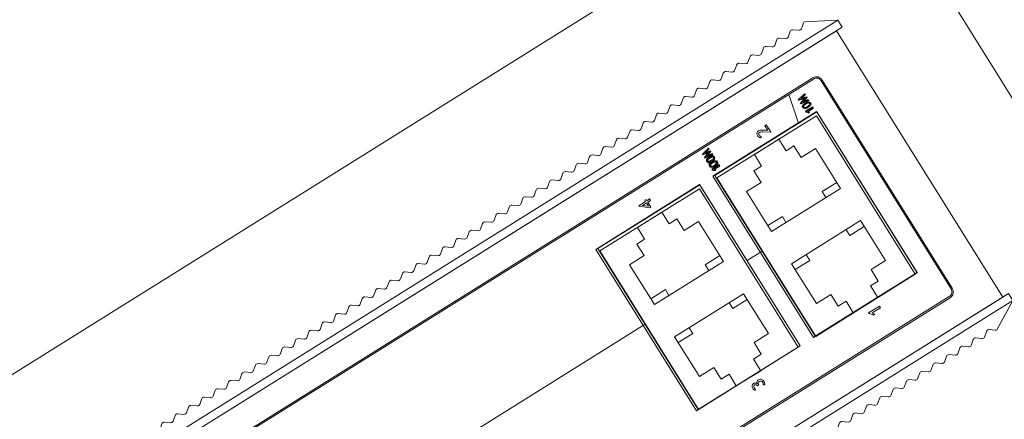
# Model space of a CAD drawing. Header units: metres. Extents: x 0 to 8443948, y 0 to 5887002.
# Tile 250 of 256: x 8443783.71 to 8443792.75, y 5886790.94 to 5886794.61. Entities that reach past the tile are written whole.
import ezdxf
from ezdxf.enums import TextEntityAlignment as Align

# ---------------------------------------------------------------- set-up
doc = ezdxf.new("R2010")
doc.units = ezdxf.units.M
doc.header["$MEASUREMENT"] = 0
doc.linetypes.add('DASHED', pattern=[19.05, 12.7, -6.35])
doc.layers.get('0').update_dxf_attribs({"color": 250, "linetype": 'CONTINUOUS', "lineweight": 5})
doc.layers.add('___H_1', color=160, linetype='CONTINUOUS')
doc.layers.add('światłowód', color=7, linetype='DASHED', lineweight=30)
doc.styles.add('romans', font='romans.shx')

# ---------------------------------------------------------------- blocks, each defined once
blk = doc.blocks.new('A$C025A22F5')
for p, q in [((4.25, 3.59), (0, 1.19)), ((4.46, 3.53), (5.19, 2.97)), ((5.62, 2.96), (6.33, 3.52)), ((6.76, 3.53), (7.49, 2.97)), ((7.92, 2.96), (8.63, 3.52)), ((9.06, 3.53), (9.79, 2.97)), ((10.22, 2.96), (10.93, 3.52)), ((11.36, 3.53), (12.09, 2.97)), ((12.52, 2.96), (13.23, 3.52)), ((13.66, 3.53), (14.39, 2.97)), ((14.82, 2.96), (15.53, 3.52)), ((15.96, 3.53), (16.69, 2.97)), ((17.12, 2.96), (17.83, 3.52)), ((18.26, 3.53), (18.99, 2.97)), ((19.42, 2.96), (20.13, 3.52)), ((20.56, 3.53), (21.29, 2.97)), ((21.72, 2.96), (22.43, 3.52)), ((22.86, 3.53), (23.59, 2.97)), ((24.02, 2.96), (24.73, 3.52)), ((25.16, 3.53), (25.89, 2.97)), ((26.32, 2.96), (27.03, 3.52)), ((27.46, 3.53), (28.19, 2.97)), ((28.62, 2.96), (29.33, 3.52)), ((29.76, 3.53), (30.49, 2.97)), ((30.92, 2.96), (31.63, 3.52)), ((32.06, 3.53), (32.79, 2.97)), ((33.22, 2.96), (33.93, 3.52)), ((34.36, 3.53), (35.09, 2.97)), ((35.52, 2.96), (36.23, 3.52)), ((36.66, 3.53), (37.39, 2.97)), ((37.82, 2.96), (38.53, 3.52)), ((38.96, 3.53), (39.69, 2.97)), ((40.12, 2.96), (40.83, 3.52)), ((41.26, 3.53), (41.99, 2.97)), ((42.42, 2.96), (43.13, 3.52)), ((43.56, 3.53), (44.29, 2.97)), ((44.72, 2.96), (45.43, 3.52)), ((45.86, 3.53), (46.59, 2.97)), ((47.02, 2.96), (47.73, 3.52)), ((48.16, 3.53), (48.89, 2.97)), ((49.32, 2.96), (50.03, 3.52)), ((50.46, 3.53), (51.19, 2.97)), ((51.62, 2.96), (52.33, 3.52)), ((52.76, 3.53), (53.49, 2.97)), ((53.92, 2.96), (54.63, 3.52)), ((55.06, 3.53), (55.79, 2.97)), ((56.22, 2.96), (56.93, 3.52)), ((57.36, 3.53), (58.09, 2.97)), ((58.52, 2.96), (59.23, 3.52)), ((59.66, 3.53), (60.39, 2.97)), ((60.82, 2.96), (61.53, 3.52)), ((61.96, 3.53), (62.69, 2.97)), ((63.12, 2.96), (63.83, 3.52)), ((64.26, 3.53), (64.99, 2.97)), ((65.42, 2.96), (66.13, 3.52)), ((66.56, 3.53), (67.29, 2.97)), ((67.72, 2.96), (68.43, 3.52)), ((68.86, 3.53), (69.59, 2.97)), ((70.02, 2.96), (70.73, 3.52)), ((71.16, 3.53), (71.89, 2.97)), ((72.32, 2.96), (73.03, 3.52)), ((73.46, 3.53), (74.19, 2.97)), ((74.62, 2.96), (75.33, 3.52)), ((75.76, 3.53), (76.49, 2.97)), ((76.92, 2.96), (77.63, 3.52)), ((78.06, 3.53), (78.79, 2.97)), ((79.22, 2.96), (79.93, 3.52)), ((80.36, 3.53), (81.09, 2.97)), ((81.52, 2.96), (82.23, 3.52)), ((82.66, 3.53), (83.39, 2.97)), ((83.82, 2.96), (84.53, 3.52)), ((84.96, 3.53), (85.69, 2.97)), ((86.12, 2.96), (86.83, 3.52)), ((87.26, 3.53), (87.99, 2.97)), ((88.42, 2.96), (89.13, 3.52)), ((89.56, 3.53), (90.29, 2.97)), ((90.72, 2.96), (91.43, 3.52)), ((91.86, 3.53), (92.59, 2.97)), ((93.02, 2.96), (93.73, 3.52)), ((94.16, 3.53), (94.89, 2.97)), ((95.32, 2.96), (96.03, 3.52)), ((96.46, 3.53), (97.19, 2.97)), ((97.62, 2.96), (98.33, 3.52)), ((98.76, 3.53), (99.49, 2.97)), ((99.92, 2.96), (100.63, 3.52)), ((101.06, 3.53), (101.79, 2.97)), ((102.22, 2.96), (102.93, 3.52)), ((103.36, 3.53), (104.09, 2.97)), ((104.52, 2.96), (105.23, 3.52)), ((105.66, 3.53), (106.39, 2.97)), ((106.82, 2.96), (107.53, 3.52)), ((107.96, 3.53), (108.69, 2.97)), ((109.12, 2.96), (109.83, 3.52)), ((110.26, 3.53), (110.99, 2.97)), ((111.42, 2.96), (112.13, 3.52)), ((112.56, 3.53), (113.29, 2.97)), ((113.72, 2.96), (114.43, 3.52)), ((114.86, 3.53), (115.59, 2.97)), ((116.02, 2.96), (116.73, 3.52)), ((117.16, 3.53), (117.89, 2.97)), ((118.32, 2.96), (119.03, 3.52)), ((119.46, 3.53), (120.19, 2.97)), ((120.62, 2.96), (121.33, 3.52)), ((121.76, 3.53), (122.49, 2.97)), ((122.92, 2.96), (123.63, 3.52)), ((124.06, 3.53), (124.79, 2.97)), ((125.22, 2.96), (125.93, 3.52)), ((126.36, 3.53), (127.09, 2.97)), ((127.52, 2.96), (128.23, 3.52)), ((128.66, 3.53), (129.39, 2.97)), ((129.82, 2.96), (130.53, 3.52)), ((130.75, 3.59), (135, 1.19)), ((135, 1.19), (0, 1.19)), ((0, 0), (0, 1.19)), ((135, 0), (135, 1.19)), ((135, 0), (0, 0))]:
    blk.add_line(p, q)
for centre, start, end in [((4.25, 3.19), 59.0362, 90), ((5.41, 3.3), 236.1619, 300.9638), ((6.55, 3.19), 90, 124.1798), ((6.55, 3.19), 59.0362, 90), ((7.71, 3.3), 236.1619, 300.9638), ((8.85, 3.19), 90, 124.1798), ((8.85, 3.19), 59.0362, 90), ((10.01, 3.3), 236.1619, 300.9638), ((11.15, 3.19), 90, 124.1798), ((11.15, 3.19), 59.0362, 90), ((12.31, 3.3), 236.1619, 300.9638), ((13.45, 3.19), 90, 124.1798), ((13.45, 3.19), 59.0362, 90), ((14.61, 3.3), 236.1619, 300.9638), ((15.75, 3.19), 90, 124.1798), ((15.75, 3.19), 59.0362, 90), ((16.91, 3.3), 236.1619, 300.9638), ((18.05, 3.19), 90, 124.1798), ((18.05, 3.19), 59.0362, 90), ((19.21, 3.3), 236.1619, 300.9638), ((20.35, 3.19), 90, 124.1798), ((20.35, 3.19), 59.0362, 90), ((21.51, 3.3), 236.1619, 300.9638), ((22.65, 3.19), 90, 124.1798), ((22.65, 3.19), 59.0362, 90), ((23.81, 3.3), 236.1619, 300.9638), ((24.95, 3.19), 90, 124.1798), ((24.95, 3.19), 59.0362, 90), ((26.11, 3.3), 236.1619, 300.9638), ((27.25, 3.19), 90, 124.1798), ((27.25, 3.19), 59.0362, 90), ((28.41, 3.3), 236.1619, 300.9638), ((29.55, 3.19), 90, 124.1798), ((29.55, 3.19), 59.0362, 90), ((30.71, 3.3), 236.1619, 300.9638), ((31.85, 3.19), 90, 124.1798), ((31.85, 3.19), 59.0362, 90), ((33.01, 3.3), 236.1619, 300.9638), ((34.15, 3.19), 90, 124.1798), ((34.15, 3.19), 59.0362, 90), ((35.31, 3.3), 236.1619, 300.9638), ((36.45, 3.19), 90, 124.1798), ((36.45, 3.19), 59.0362, 90), ((37.61, 3.3), 236.1619, 300.9638), ((38.75, 3.19), 90, 124.1798), ((38.75, 3.19), 59.0362, 90), ((39.91, 3.3), 236.1619, 300.9638), ((41.05, 3.19), 90, 124.1798), ((41.05, 3.19), 59.0362, 90), ((42.21, 3.3), 236.1619, 300.9638), ((43.35, 3.19), 90, 124.1798), ((43.35, 3.19), 59.0362, 90), ((44.51, 3.3), 236.1619, 300.9638), ((45.65, 3.19), 90, 124.1798), ((45.65, 3.19), 59.0362, 90), ((46.81, 3.3), 236.1619, 300.9638), ((47.95, 3.19), 90, 124.1798), ((47.95, 3.19), 59.0362, 90), ((49.11, 3.3), 236.1619, 300.9638), ((50.25, 3.19), 90, 124.1798), ((50.25, 3.19), 59.0362, 90), ((51.41, 3.3), 236.1619, 300.9638), ((52.55, 3.19), 90, 124.1798), ((52.55, 3.19), 59.0362, 90), ((53.71, 3.3), 236.1619, 300.9638), ((54.85, 3.19), 90, 124.1798), ((54.85, 3.19), 59.0362, 90), ((56.01, 3.3), 236.1619, 300.9638), ((57.15, 3.19), 90, 124.1798), ((57.15, 3.19), 59.0362, 90), ((58.31, 3.3), 236.1619, 300.9638), ((59.45, 3.19), 90, 124.1798), ((59.45, 3.19), 59.0362, 90), ((60.61, 3.3), 236.1619, 300.9638), ((61.75, 3.19), 90, 124.1798), ((61.75, 3.19), 59.0362, 90), ((62.91, 3.3), 236.1619, 300.9638), ((64.05, 3.19), 90, 124.1798), ((64.05, 3.19), 59.0362, 90), ((65.21, 3.3), 236.1619, 300.9638), ((66.35, 3.19), 90, 124.1798), ((66.35, 3.19), 59.0362, 90), ((67.51, 3.3), 236.1619, 300.9638), ((68.65, 3.19), 90, 124.1798), ((68.65, 3.19), 59.0362, 90), ((69.81, 3.3), 236.1619, 300.9638), ((70.95, 3.19), 90, 124.1798), ((70.95, 3.19), 59.0362, 90), ((72.11, 3.3), 236.1619, 300.9638), ((73.25, 3.19), 90, 124.1798), ((73.25, 3.19), 59.0362, 90), ((74.41, 3.3), 236.1619, 300.9638), ((75.55, 3.19), 90, 124.1798), ((75.55, 3.19), 59.0362, 90), ((76.71, 3.3), 236.1619, 300.9638), ((77.85, 3.19), 90, 124.1798), ((77.85, 3.19), 59.0362, 90), ((79.01, 3.3), 236.1619, 300.9638), ((80.15, 3.19), 90, 124.1798), ((80.15, 3.19), 59.0362, 90), ((81.31, 3.3), 236.1619, 300.9638), ((82.45, 3.19), 90, 124.1798), ((82.45, 3.19), 59.0362, 90), ((83.61, 3.3), 236.1619, 300.9638), ((84.75, 3.19), 90, 124.1798), ((84.75, 3.19), 59.0362, 90), ((85.91, 3.3), 236.1619, 300.9638), ((87.05, 3.19), 90, 124.1798), ((87.05, 3.19), 59.0362, 90), ((88.21, 3.3), 236.1619, 300.9638), ((89.35, 3.19), 90, 124.1798), ((89.35, 3.19), 59.0362, 90), ((90.51, 3.3), 236.1619, 300.9638), ((91.65, 3.19), 90, 124.1798), ((91.65, 3.19), 59.0362, 90), ((92.81, 3.3), 236.1619, 300.9638), ((93.95, 3.19), 90, 124.1798), ((93.95, 3.19), 59.0362, 90), ((95.11, 3.3), 236.1619, 300.9638), ((96.25, 3.19), 90, 124.1798), ((96.25, 3.19), 59.0362, 90), ((97.41, 3.3), 236.1619, 300.9638), ((98.55, 3.19), 90, 124.1798), ((98.55, 3.19), 59.0362, 90), ((99.71, 3.3), 236.1619, 300.9638), ((100.85, 3.19), 90, 124.1798), ((100.85, 3.19), 59.0362, 90), ((102.01, 3.3), 236.1619, 300.9638), ((103.15, 3.19), 90, 124.1798), ((103.15, 3.19), 59.0362, 90), ((104.31, 3.3), 236.1619, 300.9638), ((105.45, 3.19), 90, 124.1798), ((105.45, 3.19), 59.0362, 90), ((106.61, 3.3), 236.1619, 300.9638), ((107.75, 3.19), 90, 124.1798), ((107.75, 3.19), 59.0362, 90), ((108.91, 3.3), 236.1619, 300.9638), ((110.05, 3.19), 90, 124.1798), ((110.05, 3.19), 59.0362, 90), ((111.21, 3.3), 236.1619, 300.9638), ((112.35, 3.19), 90, 124.1798), ((112.35, 3.19), 59.0362, 90), ((113.51, 3.3), 236.1619, 300.9638), ((114.65, 3.19), 90, 124.1798), ((114.65, 3.19), 59.0362, 90), ((115.81, 3.3), 236.1619, 300.9638), ((116.95, 3.19), 90, 124.1798), ((116.95, 3.19), 59.0362, 90), ((118.11, 3.3), 236.1619, 300.9638), ((119.25, 3.19), 90, 124.1798), ((119.25, 3.19), 59.0362, 90), ((120.41, 3.3), 236.1619, 300.9638), ((121.55, 3.19), 90, 124.1798), ((121.55, 3.19), 59.0362, 90), ((122.71, 3.3), 236.1619, 300.9638), ((123.85, 3.19), 90, 124.1798), ((123.85, 3.19), 59.0362, 90), ((125.01, 3.3), 236.1619, 300.9638), ((126.15, 3.19), 90, 124.1798), ((126.15, 3.19), 59.0362, 90), ((127.31, 3.3), 236.1619, 300.9638), ((128.45, 3.19), 90, 124.1798), ((128.45, 3.19), 59.0362, 90), ((129.61, 3.3), 236.1619, 300.9638), ((130.75, 3.19), 90, 124.1798)]:
    blk.add_arc(centre, 0.4, start, end)
blk = doc.blocks.new('AI9-BLK37')
at = {"layer": '___H_1', "color": 7}
blk.add_lwpolyline([(1.64, -0.63), (1.38, 0.61), (1.33, 0.61), (1.08, -0.28), (0.8, 0.61), (0.72, 0.61), (0.52, -0.63), (0.67, -0.63), (0.8, 0.18), (1.05, -0.63), (1.11, -0.63), (1.33, 0.18), (1.49, -0.63)], close=True, dxfattribs=at)
for points, knots in [([(-1.41, -0.63), (-1.41, -0.63), (-1.41, 0.33), (-1.41, 0.33), (-1.41, 0.33), (-1.64, 0.18), (-1.64, 0.18), (-1.64, 0.18), (-1.64, 0.33), (-1.64, 0.33), (-1.59, 0.36), (-1.51, 0.41), (-1.46, 0.46), (-1.38, 0.51), (-1.33, 0.58), (-1.31, 0.63), (-1.31, 0.63), (-1.26, 0.63), (-1.26, 0.63), (-1.26, 0.63), (-1.26, -0.63), (-1.26, -0.63), (-1.26, -0.63), (-1.41, -0.63), (-1.41, -0.63)], [0, 0, 0, 0, 1, 1, 1, 2, 2, 2, 3, 3, 3, 4, 4, 4, 5, 5, 5, 6, 6, 6, 7, 7, 7, 8, 8, 8, 8]), ([(-1, -0.51), (-0.93, -0.61), (-0.83, -0.63), (-0.72, -0.63), (-0.6, -0.63), (-0.5, -0.58), (-0.44, -0.48), (-0.37, -0.36), (-0.34, -0.2), (-0.34, 0), (-0.34, 0.23), (-0.37, 0.41), (-0.44, 0.51), (-0.5, 0.58), (-0.6, 0.63), (-0.7, 0.63), (-0.83, 0.63), (-0.93, 0.58), (-0.98, 0.48), (-1.05, 0.36), (-1.08, 0.2), (-1.08, 0.03), (-1.08, -0.23), (-1.05, -0.41), (-1, -0.51)], [0, 0, 0, 0, 1, 1, 1, 2, 2, 2, 3, 3, 3, 4, 4, 4, 5, 5, 5, 6, 6, 6, 7, 7, 7, 8, 8, 8, 8]), ([(-0.7, 0.51), (-0.67, 0.51), (-0.62, 0.48), (-0.6, 0.46), (-0.55, 0.41), (-0.55, 0.38), (-0.52, 0.3), (-0.52, 0.25), (-0.5, 0.15), (-0.5, 0.03), (-0.5, -0.18), (-0.52, -0.3), (-0.55, -0.38), (-0.6, -0.46), (-0.65, -0.51), (-0.72, -0.51), (-0.85, -0.51), (-0.93, -0.33), (-0.93, 0.03), (-0.93, 0.33), (-0.85, 0.51), (-0.7, 0.51), (-0.7, 0.51), (-0.7, 0.51), (-0.7, 0.51)], [0, 0, 0, 0, 1, 1, 1, 2, 2, 2, 3, 3, 3, 4, 4, 4, 5, 5, 5, 6, 6, 6, 7, 7, 7, 8, 8, 8, 8]), ([(-0.27, 0.03), (-0.27, 0.2), (-0.24, 0.36), (-0.17, 0.48), (-0.11, 0.58), (-0.01, 0.63), (0.11, 0.63), (0.24, 0.63), (0.32, 0.58), (0.39, 0.51), (0.44, 0.41), (0.47, 0.23), (0.47, 0), (0.47, -0.2), (0.44, -0.36), (0.37, -0.48), (0.32, -0.58), (0.22, -0.63), (0.11, -0.63), (-0.01, -0.63), (-0.11, -0.61), (-0.17, -0.51), (-0.24, -0.41), (-0.27, -0.23), (-0.27, 0.03), (-0.27, 0.03), (-0.27, 0.03), (-0.27, 0.03)], [0, 0, 0, 0, 1, 1, 1, 2, 2, 2, 3, 3, 3, 4, 4, 4, 5, 5, 5, 6, 6, 6, 7, 7, 7, 8, 8, 8, 9, 9, 9, 9]), ([(-0.11, 0.03), (-0.11, -0.33), (-0.04, -0.51), (0.09, -0.51), (0.17, -0.51), (0.22, -0.46), (0.27, -0.38), (0.29, -0.3), (0.32, -0.18), (0.32, 0.03), (0.32, 0.15), (0.32, 0.25), (0.29, 0.3), (0.29, 0.38), (0.27, 0.41), (0.22, 0.46), (0.19, 0.48), (0.17, 0.51), (0.11, 0.51), (-0.04, 0.51), (-0.11, 0.33), (-0.11, 0.03)], [0, 0, 0, 0, 1, 1, 1, 2, 2, 2, 3, 3, 3, 4, 4, 4, 5, 5, 5, 6, 6, 6, 7, 7, 7, 7])]:
    blk.add_open_spline(points, degree=3, knots=knots, dxfattribs=at)
blk = doc.blocks.new('AI9-BLK36')
at = {"layer": '___H_1', "color": 7}
blk.add_lwpolyline([(1.17, -0.62), (1.02, 0.17), (0.79, -0.65), (0.74, -0.65), (0.48, 0.17), (0.36, -0.62), (0.2, -0.62), (0.41, 0.62), (0.48, 0.62), (0.76, -0.29), (1.02, 0.62), (1.07, 0.62), (1.32, -0.62)], close=True, dxfattribs=at)
for points in [[(-1.09, -0.62), (-1.09, -0.62), (-1.09, 0.32), (-1.09, 0.32), (-1.09, 0.32), (-1.32, 0.17), (-1.32, 0.17), (-1.32, 0.17), (-1.32, 0.32), (-1.32, 0.32), (-1.27, 0.34), (-1.22, 0.39), (-1.14, 0.44), (-1.07, 0.52), (-1.02, 0.57), (-0.99, 0.62), (-0.99, 0.62), (-0.94, 0.62), (-0.94, 0.62), (-0.94, 0.62), (-0.94, -0.62), (-0.94, -0.62), (-0.94, -0.62), (-1.09, -0.62), (-1.09, -0.62)], [(-0.51, -0.52), (-0.46, -0.6), (-0.36, -0.65), (-0.23, -0.65), (-0.1, -0.65), (-0.03, -0.6), (0.05, -0.47), (0.1, -0.37), (0.13, -0.19), (0.13, 0.01), (0.13, 0.24), (0.1, 0.39), (0.05, 0.5), (0, 0.6), (-0.1, 0.65), (-0.23, 0.65), (-0.33, 0.65), (-0.43, 0.57), (-0.51, 0.47), (-0.56, 0.34), (-0.61, 0.22), (-0.61, 0.04), (-0.61, -0.24), (-0.56, -0.42), (-0.51, -0.52)], [(-0.23, 0.5), (-0.18, 0.5), (-0.13, 0.47), (-0.1, 0.44), (-0.08, 0.42), (-0.05, 0.37), (-0.05, 0.29), (-0.03, 0.24), (-0.03, 0.14), (-0.03, 0.01), (-0.03, -0.19), (-0.03, -0.32), (-0.08, -0.39), (-0.1, -0.47), (-0.18, -0.5), (-0.25, -0.5), (-0.38, -0.5), (-0.46, -0.34), (-0.46, 0.01), (-0.46, 0.34), (-0.38, 0.5), (-0.23, 0.5), (-0.23, 0.5), (-0.23, 0.5), (-0.23, 0.5)]]:
    blk.add_open_spline(points, degree=3, knots=[0, 0, 0, 0, 1, 1, 1, 2, 2, 2, 3, 3, 3, 4, 4, 4, 5, 5, 5, 6, 6, 6, 7, 7, 7, 8, 8, 8, 8], dxfattribs=at)
blk = doc.blocks.new('EDS-305-M-SC')
for p, q in [((-22.9, 134), (-22.9, 0)), ((22.9, 134), (22.9, 0)), ((-13.3, 46.66), (-13.3, 28.83)), ((-13.3, 46.31), (13.95, 46.31)), ((-13.3, 46.31), (-13.3, 29.18)), ((13.95, 46.31), (13.95, 29.18)), ((-9.3, 43.68), (-9.3, 41.19)), ((-9.3, 43.68), (-2.45, 43.68)), ((-3.45, 43.68), (-3.45, 41.18)), ((-2.45, 43.68), (-2.45, 31.81)), ((3.1, 43.68), (3.1, 31.81)), ((9.95, 43.68), (3.1, 43.68)), ((4.1, 43.68), (4.1, 41.18)), ((9.95, 43.68), (9.95, 41.19)), ((-11.3, 41.19), (-11.3, 39.84)), ((-9.3, 41.19), (-11.3, 41.19)), ((-3.45, 41.18), (-2.45, 41.18)), ((4.1, 41.18), (3.1, 41.18)), ((9.95, 41.19), (11.95, 41.19)), ((11.95, 41.19), (11.95, 39.84)), ((-11.3, 39.84), (-13.3, 39.84)), ((-13.3, 39.84), (-13.3, 35.64)), ((11.95, 39.84), (13.95, 39.84)), ((13.95, 39.84), (13.95, 35.64)), ((-11.3, 35.64), (-13.3, 35.64)), ((-11.3, 35.64), (-11.3, 34.29)), ((11.95, 35.64), (11.95, 34.29)), ((11.95, 35.64), (13.95, 35.64)), ((-9.3, 34.29), (-11.3, 34.29)), ((-9.3, 34.29), (-9.3, 31.81)), ((-3.45, 34.31), (-3.45, 31.81)), ((-3.45, 34.31), (-2.45, 34.31)), ((4.1, 34.31), (3.1, 34.31)), ((4.1, 34.31), (4.1, 31.81)), ((9.95, 34.29), (11.95, 34.29)), ((9.95, 34.29), (9.95, 31.81)), ((-9.3, 31.81), (-2.45, 31.81)), ((9.95, 31.81), (3.1, 31.81)), ((-13.3, 29.18), (13.95, 29.18)), ((-13.3, 26.53), (-13.3, 8.7)), ((-13.3, 26.18), (13.95, 26.18)), ((-13.3, 26.18), (-13.3, 9.05)), ((13.95, 26.18), (13.95, 9.05)), ((-9.3, 23.55), (-2.45, 23.55)), ((-9.3, 23.55), (-9.3, 21.06)), ((-3.45, 23.55), (-3.45, 21.05)), ((-2.45, 23.55), (-2.45, 11.68)), ((3.1, 23.55), (3.1, 11.68)), ((9.95, 23.55), (3.1, 23.55)), ((4.1, 23.55), (4.1, 21.05)), ((9.95, 23.55), (9.95, 21.06)), ((-9.3, 21.06), (-11.3, 21.06)), ((-11.3, 21.06), (-11.3, 19.71)), ((-3.45, 21.05), (-2.45, 21.05)), ((4.1, 21.05), (3.1, 21.05)), ((9.95, 21.06), (11.95, 21.06)), ((11.95, 21.06), (11.95, 19.71)), ((-11.3, 19.71), (-13.3, 19.71)), ((-13.3, 19.71), (-13.3, 15.51)), ((11.95, 19.71), (13.95, 19.71)), ((13.95, 19.71), (13.95, 15.51)), ((-11.3, 15.51), (-13.3, 15.51)), ((-11.3, 15.51), (-11.3, 14.16)), ((11.95, 15.51), (13.95, 15.51)), ((11.95, 15.51), (11.95, 14.16)), ((-9.3, 14.16), (-11.3, 14.16)), ((-9.3, 14.16), (-9.3, 11.68)), ((-3.45, 14.18), (-2.45, 14.18)), ((-3.45, 14.18), (-3.45, 11.68)), ((4.1, 14.18), (3.1, 14.18)), ((4.1, 14.18), (4.1, 11.68)), ((9.95, 14.16), (11.95, 14.16)), ((9.95, 14.16), (9.95, 11.68)), ((-9.3, 11.68), (-2.45, 11.68)), ((9.95, 11.68), (3.1, 11.68)), ((-13.3, 9.05), (13.95, 9.05)), ((-22.9, 0), (22.9, 0))]:
    blk.add_line(p, q)
at = {"linetype": 'Continuous'}
for p, q in [((1.38, 120.67), (1.38, 46.37)), ((14.45, 46.66), (-13.3, 46.66)), ((14.45, 28.83), (14.45, 46.66)), ((-13.3, 28.83), (14.45, 28.83)), ((1.38, 28.82), (1.38, 26.23)), ((14.45, 26.53), (-13.3, 26.53)), ((14.45, 8.7), (14.45, 26.53)), ((14.41, 11.85), (18.71, 10.82)), ((-13.3, 8.7), (14.45, 8.7))]:
    blk.add_line(p, q, dxfattribs=at)
at = {"flags": 128}
for points in [[(-18.9, 6.56), (-18.9, 128.32, -0.414214), (-17.9, 129.32), (17.91, 129.32, -0.414214), (18.91, 128.32), (18.91, 6.56, -0.414214), (17.91, 5.56), (-17.9, 5.56, -0.414214)], [(-18.7, 6.56), (-18.7, 128.32, -0.414214), (-17.9, 129.12), (17.91, 129.12, -0.414214), (18.71, 128.32), (18.71, 6.56, -0.414214), (17.91, 5.76), (-17.9, 5.76, -0.414214)], [(-18.7, 6.56), (-18.7, 128.32, -0.414214), (-17.9, 129.12), (17.91, 129.12, -0.414214), (18.71, 128.32), (18.71, 6.56, -0.414214), (17.91, 5.76), (-17.9, 5.76, -0.414214)]]:
    blk.add_lwpolyline(points, format="xyb", close=True, dxfattribs=at)
for points in [[(14.41, 28.82), (-13.26, 28.82), (-13.26, 46.37), (14.41, 46.37)], [(16.54, 36.61), (16.54, 36.11), (16.28, 36.11), (16.28, 36.61), (15.42, 36.61), (15.42, 36.77), (16.44, 37.99), (16.54, 37.99), (16.54, 36.82), (16.74, 36.82), (16.74, 36.61), (16.54, 36.61)], [(16.28, 37.48), (15.73, 36.82), (16.28, 36.82)], [(14.41, 8.7), (-13.26, 8.7), (-13.26, 26.23), (14.41, 26.23)]]:
    blk.add_lwpolyline(points, close=True)
for points, knots in [([(-15.36, 36.23), (-15.36, 36.23), (-15.24, 36.44), (-15.24, 36.44), (-15.16, 36.33), (-15.03, 36.28), (-14.91, 36.28), (-14.65, 36.28), (-14.55, 36.41), (-14.55, 36.64), (-14.55, 36.74), (-14.58, 36.84), (-14.65, 36.89), (-14.73, 36.97), (-14.8, 36.99), (-14.93, 36.99), (-14.93, 36.99), (-14.96, 36.99), (-14.96, 36.99), (-14.96, 36.99), (-14.96, 37.2), (-14.96, 37.2), (-14.96, 37.2), (-14.93, 37.2), (-14.93, 37.2), (-14.73, 37.2), (-14.6, 37.3), (-14.6, 37.48), (-14.6, 37.68), (-14.7, 37.78), (-14.93, 37.78), (-15.03, 37.78), (-15.13, 37.76), (-15.19, 37.68), (-15.19, 37.68), (-15.31, 37.86), (-15.31, 37.86), (-15.24, 37.96), (-15.08, 38.01), (-14.91, 38.01), (-14.73, 38.01), (-14.6, 37.96), (-14.5, 37.88), (-14.37, 37.78), (-14.32, 37.68), (-14.32, 37.53), (-14.32, 37.43), (-14.35, 37.35), (-14.42, 37.27), (-14.47, 37.17), (-14.55, 37.12), (-14.63, 37.1), (-14.53, 37.07), (-14.42, 36.99), (-14.37, 36.92), (-14.3, 36.84), (-14.27, 36.74), (-14.27, 36.61), (-14.27, 36.44), (-14.32, 36.31), (-14.45, 36.21), (-14.55, 36.13), (-14.7, 36.08), (-14.91, 36.08), (-15.01, 36.08), (-15.08, 36.11), (-15.16, 36.13), (-15.24, 36.16), (-15.31, 36.18), (-15.36, 36.23)], [0, 0, 0, 0, 1, 1, 1, 2, 2, 2, 3, 3, 3, 4, 4, 4, 5, 5, 5, 6, 6, 6, 7, 7, 7, 8, 8, 8, 9, 9, 9, 10, 10, 10, 11, 11, 11, 12, 12, 12, 13, 13, 13, 14, 14, 14, 15, 15, 15, 16, 16, 16, 17, 17, 17, 18, 18, 18, 19, 19, 19, 20, 20, 20, 21, 21, 21, 22, 22, 22, 23, 23, 23, 23]), ([(-14.47, 15.96), (-14.47, 15.96), (-14.47, 17.84), (-14.47, 17.84), (-14.47, 17.84), (-14.58, 17.84), (-14.58, 17.84), (-14.63, 17.77), (-14.7, 17.69), (-14.83, 17.59), (-14.93, 17.51), (-15.03, 17.44), (-15.13, 17.39), (-15.13, 17.39), (-15.13, 17.16), (-15.13, 17.16), (-15.13, 17.16), (-14.75, 17.39), (-14.75, 17.39), (-14.75, 17.39), (-14.75, 15.96), (-14.75, 15.96), (-14.75, 15.96), (-14.47, 15.96), (-14.47, 15.96)], [0, 0, 0, 0, 1, 1, 1, 2, 2, 2, 3, 3, 3, 4, 4, 4, 5, 5, 5, 6, 6, 6, 7, 7, 7, 8, 8, 8, 8]), ([(16.67, 15.96), (16.67, 15.96), (16.67, 16.19), (16.67, 16.19), (16.67, 16.19), (15.9, 16.19), (15.9, 16.19), (15.9, 16.19), (16.34, 16.85), (16.34, 16.85), (16.49, 17.08), (16.54, 17.23), (16.54, 17.39), (16.54, 17.54), (16.49, 17.67), (16.39, 17.74), (16.28, 17.82), (16.16, 17.87), (15.95, 17.87), (15.85, 17.87), (15.73, 17.84), (15.65, 17.79), (15.57, 17.74), (15.5, 17.67), (15.47, 17.59), (15.47, 17.59), (15.65, 17.46), (15.65, 17.46), (15.68, 17.51), (15.73, 17.56), (15.78, 17.59), (15.85, 17.64), (15.9, 17.64), (15.98, 17.64), (16.18, 17.64), (16.26, 17.56), (16.26, 17.39), (16.26, 17.26), (16.21, 17.11), (16.08, 16.9), (16.08, 16.9), (15.47, 16.01), (15.47, 16.01), (15.47, 16.01), (15.47, 15.96), (15.47, 15.96), (15.47, 15.96), (16.67, 15.96), (16.67, 15.96)], [0, 0, 0, 0, 1, 1, 1, 2, 2, 2, 3, 3, 3, 4, 4, 4, 5, 5, 5, 6, 6, 6, 7, 7, 7, 8, 8, 8, 9, 9, 9, 10, 10, 10, 11, 11, 11, 12, 12, 12, 13, 13, 13, 14, 14, 14, 15, 15, 15, 16, 16, 16, 16])]:
    blk.add_open_spline(points, degree=3, knots=knots)
at = {"xscale": -1, "rotation": 89.99999999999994}
blk.add_blockref('A$C025A22F5', (-22.9, 134), dxfattribs=at)
at = {"rotation": 270}
blk.add_blockref('A$C025A22F5', (22.9, 134), dxfattribs=at)
for name, p in [('AI9-BLK37', (16.63, 25.51)), ('AI9-BLK36', (16.23, 9.45))]:
    blk.add_blockref(name, p)
blk = doc.blocks.new('VBBBDFG')
blk.add_lwpolyline([(-2578.91, 796.19), (-2278.85, 796.15), (-2278.78, 496.1), (-2578.84, 496.14)], close=True)
at = {"zscale": 2, "rotation": 180}
blk.add_blockref('EDS-305-M-SC', (-2534.77, 779.61), dxfattribs=at)
at = {"layer": 'światłowód', "linetype": 'Continuous', "lineweight": 30, "ltscale": 2, "style": 'romans'}
for tag, height, p in [('10', 13.41, (-4191.31, 965.27)), ('Z', 13.41, (-3196.32, 943.85)), ('S20', 13.41, (-4160.79, 916.78)), ('Z', 13.41, (-3196.32, 889.77)), ('10', 13.41, (-3575.65, 875.05)), ('SŁUP19', 13.41, (-3342.82, 837.15)), ('S21', 13.41, (-3575.57, 837.15)), ('10', 13.41, (-4427.39, 702.74)), ('S17', 13.41, (-4440.36, 655.61)), ('10', 13.41, (-4427.39, 548.39)), ('S17', 13.41, (-4440.36, 455.19)), ('10', 13.41, (-3954.13, 319.17)), ('10', 13.41, (-3888.3, 319.17)), ('10', 13.41, (-3822.48, 319.17)), ('S1', 13.41, (-3988.04, 270.68)), ('10', 12, (-4164.93, -218.17)), ('Z', 12, (-4164.93, -265.32)), ('10', 13.41, (-3193.58, -277.91)), ('S13', 13.41, (-3163.06, -326.41))]:
    blk.add_attdef(tag, text='', height=height, dxfattribs=at).set_placement(p, align=Align.CENTER)
for p in [(-4395.86, 757.15), (-4395.86, 472.07)]:
    blk.add_attdef('10', text='', height=13.41, rotation=90, dxfattribs=at).set_placement(p, align=Align.CENTER)
blk = doc.blocks.new('122233221')
blk.add_blockref('VBBBDFG', (0, 0))

msp = doc.modelspace()

# ---------------------------------------------------------------- block references
at = {"xscale": 0.06288304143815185, "yscale": 0.06288304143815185, "zscale": 0.06288304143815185, "rotation": 301.977755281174}
msp.add_blockref('122233221', (8443834.8002, 5886632.1172), dxfattribs=at)

doc.saveas('drawing.dxf')
